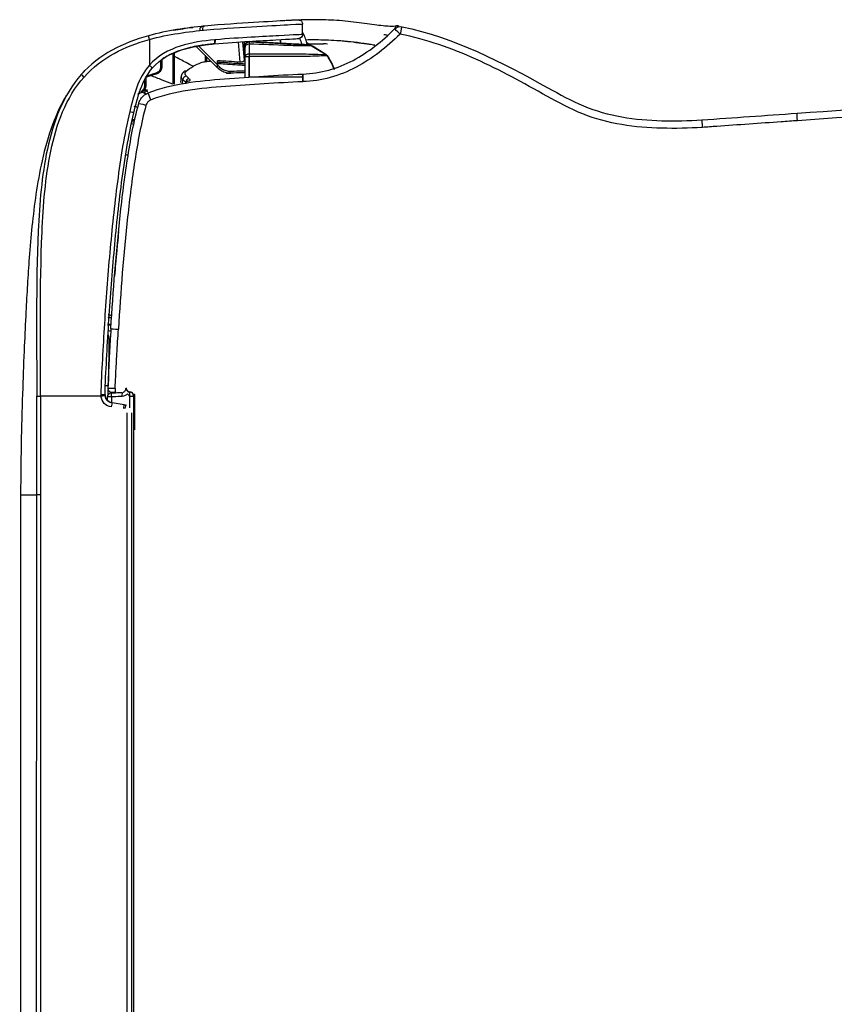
# Model space of a CAD drawing. Header units: millimetres. Extents: x 922208 to 1069538, y -182208 to -99877.
# Tile 201 of 256: x 998265 to 998366, y -161481 to -161359. Entities that reach past the tile are written whole.
import ezdxf

# ---------------------------------------------------------------- set-up
doc = ezdxf.new("R2010")
doc.units = ezdxf.units.MM
doc.header["$MEASUREMENT"] = 0
doc.layers.add('IS_KLIM_urządzenia', color=3, linetype='Continuous')

# ---------------------------------------------------------------- blocks, each defined once
blk = doc.blocks.new('G$CFEA986A8')
at = {"layer": 'IS_KLIM_urządzenia', "linetype": 'Continuous'}
for p, q in [((2.71, 28.23), (3.1, 35.54)), ((3.1, 35.54), (3.1, 35.54)), ((3.24, 36.01), (3.24, 36.02)), ((3.24, 36.02), (3.24, 36.01)), ((2.74, 28.23), (2.74, 28.23)), ((3.03, 28.23), (3.03, 28.23)), ((4.22, 28.23), (4.22, 28.23)), ((4.55, 28.23), (4.55, 28.23)), ((2.73, 27.62), (4.82, 27.62)), ((2.74, 27.41), (5, 27.61)), ((5.25, 27.13), (2.77, 26.91)), ((5.57, 24.34), (5.85, 24.61)), ((6.02, 24.44), (5.93, 24.34)), ((3.18, 21.95), (5.57, 24.34)), ((5.93, 24.34), (3.22, 21.63)), ((5.57, 24.34), (5.44, 24.33)), ((5.93, 24.34), (5.57, 24.34)), ((46.34, 14.13), (46.34, 14)), ((50.7, 14.13), (46.34, 14.13)), ((46.52, 13.99), (46.52, 13.96)), ((46.52, 13.96), (921.55, 13.84)), ((46.52, 13.51), (46.52, 13.96)), ((48, 13.51), (46.52, 13.51)), ((48.58, 13.7), (919.48, 13.58)), ((47.59, 12.8), (47.38, 11.3)), ((919.48, 13.06), (48.58, 13.18)), ((46.64, 11.21), (47.36, 11.21)), ((46.64, 11.21), (46.64, 10.75)), ((46.54, 9.92), (46.54, 2.46)), ((47.11, 10.75), (46.64, 10.75)), ((58.74, 2.46), (909.33, 2.34)), ((909.33, 1.87), (58.74, 1.98)), ((58.74, 0), (58.74, 1.98)), ((58.73, 0), (909.33, -0.12))]:
    blk.add_line(p, q, dxfattribs=at)
for points in [[(37.64, 10.75, 0), (37.64, 10.76, 0), (37.64, 10.76, 0), (37.64, 10.77, 0), (37.64, 10.78, 0), (37.64, 10.79, 0), (37.64, 10.8, 0), (37.64, 10.81, 0), (37.64, 10.82, 0), (37.64, 10.83, 0), (37.64, 10.84, 0), (37.64, 10.84, 0), (37.65, 10.85, 0), (37.65, 10.86, 0), (37.65, 10.87, 0), (37.65, 10.88, 0), (37.65, 10.89, 0), (37.65, 10.9, 0), (37.65, 10.91, 0), (37.65, 10.92, 0), (37.65, 10.92, 0), (37.65, 10.93, 0), (37.65, 10.94, 0), (37.65, 10.95, 0), (37.65, 10.96, 0), (37.65, 10.97, 0), (37.65, 10.98, 0), (37.65, 10.99, 0), (37.65, 11, 0), (37.65, 11, 0), (37.65, 11.01, 0), (37.65, 11.02, 0), (37.65, 11.03, 0), (37.65, 11.04, 0), (37.65, 11.05, 0), (37.65, 11.06, 0), (37.65, 11.07, 0), (37.65, 11.08, 0), (37.65, 11.08, 0), (37.65, 11.09, 0), (37.65, 11.1, 0), (37.65, 11.11, 0), (37.65, 11.12, 0), (37.65, 11.13, 0), (37.66, 11.14, 0), (37.66, 11.15, 0), (37.66, 11.16, 0), (37.66, 11.16, 0), (37.66, 11.17, 0), (37.66, 11.18, 0), (37.66, 11.19, 0)], [(37.72, 10.74, 0), (37.72, 10.75, 0), (37.72, 10.76, 0), (37.72, 10.77, 0), (37.72, 10.78, 0), (37.72, 10.79, 0), (37.72, 10.79, 0), (37.72, 10.8, 0), (37.72, 10.81, 0), (37.72, 10.82, 0), (37.72, 10.83, 0), (37.73, 10.84, 0), (37.73, 10.85, 0), (37.73, 10.86, 0), (37.73, 10.87, 0), (37.73, 10.87, 0), (37.73, 10.88, 0), (37.73, 10.89, 0), (37.73, 10.9, 0), (37.73, 10.91, 0), (37.73, 10.92, 0), (37.73, 10.93, 0), (37.73, 10.94, 0), (37.73, 10.95, 0), (37.73, 10.95, 0), (37.73, 10.96, 0), (37.73, 10.97, 0), (37.73, 10.98, 0), (37.73, 10.99, 0), (37.73, 11, 0), (37.73, 11.01, 0), (37.73, 11.02, 0), (37.73, 11.03, 0), (37.73, 11.03, 0), (37.73, 11.04, 0), (37.73, 11.05, 0), (37.73, 11.06, 0), (37.73, 11.07, 0), (37.73, 11.08, 0), (37.73, 11.09, 0), (37.73, 11.1, 0), (37.73, 11.11, 0), (37.73, 11.11, 0), (37.73, 11.12, 0), (37.73, 11.13, 0), (37.74, 11.14, 0), (37.74, 11.15, 0), (37.74, 11.16, 0), (37.74, 11.17, 0), (37.74, 11.18, 0), (37.74, 11.19, 0)]]:
    blk.add_polyline3d(points, dxfattribs=at)
at = {"layer": 'IS_KLIM_urządzenia', "linetype": 'Continuous', "extrusion": (0, 0, -1)}
for centre, radius, start, end in [((-1.84, 46.94), 1, 314.7826, 11.7219), ((-0.53, 34.35), 0.5, 357.2068, 90), ((-1.83, 34.35), 0.5, 90, 177.181), ((-46.64, 11.25), 0.5, 270, 357), ((-46.39, 11.44), 1, 188, 264.2856), ((-46.39, 11.42), 1.5, 188, 264.2856)]:
    blk.add_arc(centre, radius, start, end, dxfattribs=at)
at = {"layer": 'IS_KLIM_urządzenia', "linetype": 'Continuous', "extrusion": (-1.54693e-05, -6.12303e-17, -1)}
blk.add_arc((-3.24, 28.23, -0.01), 0.498, 270, 359.4983, dxfattribs=at)
at = {"layer": 'IS_KLIM_urządzenia', "linetype": 'Continuous'}
for centre, start, end in [((2.5, 23.81), 5.1428, 5.6972), ((48.11, 12.87), 160.3327, 163.928), ((45.54, 11.27), 267.736, 0)]:
    blk.add_arc(centre, 0.5, start, end, dxfattribs=at)
for centre, major_axis, ratio, start_param, end_param in [((13.38, 84.28), (0.998, 0.07), 0.023762, 3.141593, 4.646623), ((1.84, 46.94), (0.979, -0.203), 0.056856, 3.141593, 4.651384), ((1.84, 46.94), (0.704, 0.71), 0.020204, 1.651706, 3.141593), ((7.71, 34.94), (-0.999, -0.049), 0.051256, 0, 1.514472), ((7.71, 34.9), (-0.999, -0.047), 0.051373, 0, 1.514578), ((3.38, 28.23), (0, -0.498), 0.705765, 4.721116, 6.283185), ((3.96, 27.4), (0.499, -0.033), 0.703948, 0.778487, 1.449237), ((6.36, 25.91), (0.25, 0.009), 0.004928, 6.283059, 7.845078), ((5.85, 24.61), (-0.177, 0.177), 0.009872, 3.141593, 4.709921), ((2.49, 23.87), (-0.498, -0.042), 0.40242, 3.141593, 4.712356), ((2.5, 23.81), (-0.498, -0.05), 0.399009, 3.140125, 4.706849), ((2.5, 23.81), (-0.498, -0.045), 0.399039, 3.141593, 4.710711), ((1.28, 22.79), (0.498, 0.048), 0.655613, 3.140676, 4.596546), ((7.76, 20.85), (-0.367, 0.34), 0.8822, 0.840111, 2.138766), ((8.04, 20.89), (0.282, 0.413), 0.898755, 2.160862, 3.167773), ((6.84, 20.48), (0.38, 0.325), 0.906204, 2.398026, 3.130887), ((7.44, 20.5), (-0.376, 0.33), 0.885836, 0.804441, 2.115185), ((5.72, 17.3), (0, 0.2), 0.576627, 4.721116, 6.283185), ((2.45, 15.93), (0.482, 0.133), 0.040619, 3.141593, 4.662666), ((5.63, 15.93), (-0.326, -0.379), 0.006066, 1.506881, 3.141593), ((6.49, 16.72), (0.192, 0.056), 0.184381, 5.301873, 6.283185), ((9.97, 16.14), (-0.925, -0.381), 0.043497, 0, 1.508611), ((8.07, 15.3), (0, 0.2), 0.433029, 4.721116, 6.283185), ((8.86, 15.62), (0.19, -0.061), 0.210046, 2.527177, 3.153928), ((8.96, 15.32), (-0.191, 0.059), 0.212832, 4.135574, 5.657225), ((8.8, 14.85), (0.18, 0.087), 0.196125, 5.117147, 6.283185), ((10.63, 15.55), (-0.263, -0.965), 0.021464, 4.784953, 6.283185), ((11.38, 13.51), (-0.117, -0.486), 0.019962, 3.141593, 4.771045), ((45.52, 13.53), (0.02, 0.5), 1, 3.141593, 4.708057), ((45.52, 13.53), (-0.02, -0.5), 0.999999, 0, 1.547993), ((45.57, 13.52), (-0.02, -0.5), 0.955746, 0, 1.547846), ((46.52, 13.46), (0.5, -0.017), 0.998628, 1.605655, 3.113607), ((46.52, 13.46), (-0.5, 0.017), 0.093825, 4.715665, 5.983293), ((46.57, 12.58), (0.499, 0.026), 0.09496, 3.141593, 4.707412), ((48.08, 12.73), (0.495, -0.07), 0.051828, 3.141593, 4.719673), ((48.11, 12.87), (0.48, -0.138), 0.050296, 3.141584, 4.726878), ((45.54, 11.73), (0.5, 0), 0.093428, 4.788501, 6.283185), ((46.64, 11.25), (0.499, 0.026), 0.096366, 3.141593, 4.707339), ((47.87, 11.23), (0.495, -0.07), 0.051828, 3.141593, 4.719673), ((39.42, 10.08), (0.996, -0.087), 0.841749, 1.62689, 2.181571), ((46.39, 9.94), (0, -0.5), 0.000142, 3.141593, 4.764749), ((46.54, 9.95), (0.05, -0.498), 0.005219, 3.141593, 4.764488), ((7.1, 7.87), (0.331, 0.375), 0.006851, 3.141593, 4.648558), ((46.54, 2.49), (0, 0.5), 0.000013, 3.173368, 4.660029)]:
    blk.add_ellipse(centre, major_axis=major_axis, ratio=ratio, start_param=start_param, end_param=end_param, dxfattribs=at)
at = {"layer": 'IS_KLIM_urządzenia', "linetype": 'Continuous', "extrusion": (0, 0, -1)}
for centre, major_axis, ratio, start_param, end_param in [((3.24, 28.23), (0.352, -0.352), 0.999998, 0.785397, 2.347467), ((48.58, 12.65), (-0.13, -1.08), 0.917565, 1.59215, 1.795783), ((-21.42, 382.85), (-1476.17, -4886.86), 0.031997, 4.778832, 4.778918), ((7.64, 474.84), (-1862.82, -6167.7), 0.025163, 4.780022, 4.78009), ((5.18, 514.21), (-1939.65, -6425.41), 0.026246, 4.782823, 4.782889)]:
    blk.add_ellipse(centre, major_axis=major_axis, ratio=ratio, start_param=start_param, end_param=end_param, dxfattribs=at)
at = {"layer": 'IS_KLIM_urządzenia', "linetype": 'Continuous'}
for points, degree in [([(11.56, 95.97), (10.36, 113.09), (9.16, 130.21), (7.97, 147.33)], 3), ([(8.86, 147.39), (10.07, 130.27), (11.28, 113.14), (12.48, 96.01)], 3), ([(12.48, 96.01), (11.99, 95.98), (11.56, 95.96), (11.56, 95.97)], 3), ([(12.38, 84.21), (12.11, 88.13), (11.83, 92.05), (11.56, 95.97)], 3), ([(0.77, 46.44), (0.76, 46.55), (0.76, 46.66), (0.78, 46.77)], 3), ([(0.77, 46.67), (0.75, 46.58), (0.77, 46.46)], 2), ([(0.78, 46.71), (0.77, 46.67)], 1), ([(0.77, 46.44), (0.77, 46.45), (0.77, 46.46), (0.77, 46.46)], 3), ([(1.12, 46.25), (0.98, 46.27), (0.82, 46.34), (0.77, 46.44)], 3), ([(1.81, 44.89), (1.84, 45.06), (1.87, 45.24), (1.9, 45.41)], 3), ([(4.29, 37.71), (4.33, 37.78), (4.38, 37.83), (4.44, 37.87)], 3), ([(4.44, 37.88), (4.99, 38.23), (5.55, 38.58), (6.17, 38.76)], 3), ([(4.44, 37.88), (4.99, 38.23), (5.55, 38.58), (6.17, 38.76)], 3), ([(4.44, 37.88), (4.95, 38.2), (5.46, 38.52), (6, 38.7)], 3), ([(4.44, 37.87), (4.94, 38.19), (5.46, 38.51), (6, 38.7)], 3), ([(4.44, 37.88), (4.44, 37.88), (4.44, 37.88), (4.44, 37.88)], 3), ([(4.44, 37.88), (4.44, 37.88), (4.44, 37.88), (4.44, 37.88)], 3), ([(5.12, 38.29), (4.79, 38.1), (4.45, 37.88)], 2), ([(6, 38.7), (5.7, 38.6), (5.4, 38.45), (5.12, 38.29)], 3), ([(6, 38.7), (5.79, 38.63), (5.59, 38.54)], 2), ([(2.99, 35.39), (2.99, 36.07), (2.97, 36.75), (2.96, 37.42)], 3), ([(3.24, 36.01), (3.59, 36.58), (3.94, 37.15), (4.28, 37.72)], 3), ([(4.28, 37.71), (3.76, 36.86), (3.24, 36)], 2), ([(4.28, 37.72), (4.28, 37.72), (4.28, 37.72), (4.28, 37.72)], 3), ([(2.71, 28.23), (3.1, 35.54)], 1), ([(3.1, 35.54), (2.71, 28.23)], 1), ([(3.1, 35.54), (2.71, 28.23)], 1), ([(2.81, 35.36), (2.86, 35.45), (2.91, 35.54), (2.97, 35.63)], 3), ([(3.24, 36.01), (3.16, 35.87), (3.11, 35.71), (3.1, 35.54)], 3), ([(3.1, 35.58), (3.1, 35.58)], 1), ([(3.1, 35.54), (3.1, 35.54), (3.1, 35.54), (3.1, 35.54)], 3), ([(3.1, 35.54), (3.1, 35.54), (3.1, 35.54), (3.1, 35.54)], 3), ([(1.83, 34.85), (1.4, 34.85), (0.96, 34.85), (0.53, 34.85)], 3), ([(2.31, 34.46), (2.54, 34.58), (2.78, 34.68), (3.03, 34.75)], 3), ([(0.12, 32.64), (0.12, 32.62), (0.12, 32.59), (0.12, 32.57)], 3), ([(2.92, 32.14), (2.76, 32.15), (2.6, 32.16), (2.45, 32.17)], 3), ([(2.92, 32.12), (2.76, 32.13), (2.61, 32.14), (2.45, 32.14)], 3), ([(3.24, 27.74), (2.98, 27.74), (2.74, 27.97), (2.74, 28.23)], 3), ([(3.24, 27.74), (2.98, 27.74), (2.74, 27.97), (2.74, 28.23)], 3), ([(3.24, 27.74), (2.98, 27.74), (2.75, 27.97), (2.74, 28.23)], 3), ([(3.01, 28.23), (3.4, 28.23), (3.8, 28.23), (4.2, 28.23)], 3), ([(3.03, 28.23), (3.43, 28.23), (3.82, 28.23), (4.22, 28.23)], 3), ([(7.11, 28.23), (7.11, 28.23)], 1), ([(3.99, 27.75), (3.99, 27.7), (3.99, 27.66), (4, 27.62)], 3), ([(4.47, 27.59), (4.48, 27.65), (4.48, 27.71), (4.49, 27.76)], 3), ([(4.81, 27.59), (4.82, 27.64), (4.82, 27.69), (4.82, 27.74)], 3), ([(4.95, 27.74), (4.95, 27.69), (4.94, 27.65), (4.94, 27.6)], 3), ([(5.25, 27.13), (5.19, 26.2), (5.13, 25.26), (5.07, 24.33)], 3), ([(6.61, 25.92), (6.61, 25.77), (6.62, 25.61), (6.62, 25.46)], 3), ([(6.62, 25.45), (6.62, 25.61), (6.61, 25.76), (6.61, 25.92)], 3), ([(6.54, 25.37), (6.57, 25.4), (6.59, 25.42), (6.62, 25.45)], 3), ([(6.62, 25.46), (6.62, 25.46), (6.62, 25.46), (6.62, 25.46)], 3), ([(6.62, 25.45), (6.62, 25.46), (6.62, 25.46), (6.62, 25.46)], 3), ([(2.47, 24.07), (2.47, 24.05), (2.48, 24.03), (2.48, 24.01)], 3), ([(2.99, 23.86), (2.99, 23.91)], 1), ([(2.99, 23.88), (2.99, 23.89), (2.99, 23.9), (2.99, 23.91)], 3), ([(3.07, 23), (3.04, 23.3), (3.01, 23.6), (2.99, 23.91)], 3), ([(0.78, 22.75), (0.79, 22.65), (0.8, 22.62)], 2), ([(4.39, 22.8), (4.65, 22.8), (4.92, 22.8), (5.18, 22.8)], 3), ([(5.15, 23), (4.96, 23), (4.77, 23), (4.59, 23)], 3), ([(6.36, 20.47), (5.9, 21.01), (5.56, 21.63), (5.3, 22.33)], 3), ([(1.29, 18.88), (1.16, 19.65), (1.04, 20.45), (0.94, 21.27)], 3), ([(7.29, 20.84), (7.18, 20.72), (7.08, 20.61), (6.97, 20.49)], 3), ([(6.48, 20.17), (6.66, 19.86), (7.06, 19.84)], 2), ([(7.06, 19.82), (7.74, 19.77)], 1), ([(7.39, 20.05), (7.49, 20.16), (7.6, 20.28), (7.71, 20.39)], 3), ([(7.71, 20.39), (7.78, 20.39), (7.86, 20.39), (7.93, 20.38)], 3), ([(5.61, 15.91), (7.22, 14.52), (9.31, 13.97), (11.36, 13.48)], 3), ([(11.49, 13.99), (9.53, 14.46), (7.5, 14.98), (5.96, 16.31)], 3), ([(6.61, 16.72), (6.73, 16.31), (6.86, 15.9), (7.01, 15.5)], 3), ([(7.11, 15.5), (6.95, 15.92), (6.81, 16.34), (6.68, 16.78)], 3), ([(7.51, 15.3), (7.73, 15.3), (7.94, 15.3), (8.16, 15.3)], 3), ([(8.59, 15.34), (8.64, 15.45), (8.68, 15.57), (8.71, 15.69)], 3), ([(8.82, 15.39), (8.78, 15.49), (8.74, 15.59), (8.71, 15.69)], 3), ([(8.82, 15.39), (8.8, 15.33), (8.78, 15.28), (8.77, 15.22)], 3), ([(8.92, 15.74), (8.89, 15.63), (8.85, 15.51), (8.82, 15.39)], 3), ([(8.93, 14.96), (8.99, 15.07), (9.04, 15.2), (9.08, 15.32)], 3), ([(9.21, 14.47), (9.13, 14.63), (9.05, 14.78), (8.98, 14.93)], 3), ([(9.08, 15.32), (9.1, 15.4), (9.13, 15.48), (9.15, 15.55)], 3), ([(10.84, 14.47), (10.8, 14.33), (10.76, 14.19), (10.72, 14.05)], 3), ([(12.42, 14.09), (12.38, 13.95), (12.34, 13.81)], 2), ([(12.41, 13.79), (12.43, 13.89), (12.46, 13.98), (12.48, 14.08)], 3), ([(12.7, 14.03), (12.67, 13.94), (12.65, 13.84), (12.63, 13.74)], 3), ([(12.84, 13.7), (12.86, 13.8), (12.89, 13.89), (12.91, 13.99)], 3), ([(46.34, 14.13), (46.34, 14.13), (46.34, 14.13), (46.34, 14.13)], 3), ([(46.52, 13.51), (46.52, 13.49), (46.52, 13.47), (46.52, 13.45)], 3), ([(16.78, 13.3), (16.75, 13.18), (16.72, 13.05), (16.69, 12.93)], 3), ([(38.2, 11.15), (38.2, 11.15), (38.23, 11.58), (38.26, 12.08)], 3), ([(38.51, 11.12), (38.5, 11.02), (38.49, 10.92), (38.48, 10.82)], 3), ([(39.02, 11.1), (39.26, 11.09), (39.51, 11.07), (39.75, 11.06)], 3), ([(43.76, 10.85), (44.25, 10.85), (44.75, 10.84), (45.24, 10.83)], 3), ([(46.39, 10.83), (46.18, 10.83), (45.97, 10.83), (45.75, 10.83)], 3), ([(46.49, 10.45), (46.45, 10.45), (46.42, 10.44), (46.39, 10.44)], 3), ([(6.63, 7.62), (6.47, 7.76), (6.31, 7.91), (6.16, 8.07)], 3), ([(46.54, 2.46), (50.6, 2.46), (54.67, 2.46), (58.74, 2.46)], 3), ([(58.74, 2.46), (58.74, 2.21), (58.74, 1.99), (58.74, 1.98)], 3)]:
    blk.add_open_spline(points, degree=degree, dxfattribs=at)
for points, knots in [([(12.48, 96.01), (12.48, 96.01), (12.48, 96.01), (12.53, 95.35), (12.58, 94.68), (12.81, 91.36), (13, 88.7), (13.23, 85.45), (13.27, 84.85), (13.31, 84.26)], [0, 0, 0, 0, 0.000005, 0.000005, 0.169628, 0.169628, 0.84812, 0.84812, 1, 1, 1, 1]), ([(0.86, 47.14), (2.21, 53.63), (5.22, 59.45), (9.22, 66.61), (10.01, 68.05), (11.28, 71.07), (11.73, 72.68), (12.3, 75.96), (12.44, 77.6), (12.52, 80.9), (12.49, 82.59), (12.38, 84.21)], [0, 0, 0, 0, 0.5, 0.5, 0.625, 0.625, 0.75, 0.75, 0.875, 0.875, 1, 1, 1, 1]), ([(13.31, 84.26), (13.43, 82.58), (13.45, 80.92), (13.38, 77.59), (13.25, 75.94), (12.69, 72.64), (12.26, 71.01), (11.03, 67.94), (10.25, 66.49), (7.83, 62.15), (6.23, 59.26), (3.53, 53.27), (2.44, 50.17), (1.77, 46.9)], [0, 0, 0, 0, 0.125, 0.125, 0.25, 0.25, 0.375, 0.375, 0.5, 0.5, 0.75, 0.75, 1, 1, 1, 1]), ([(0.79, 46.38), (0.81, 46.35), (0.83, 46.15), (0.82, 45.56), (0.75, 44.68), (0.59, 43.52), (0.41, 42.19), (0.23, 40.79), (0.06, 38.91), (-0.02, 36.7), (0.03, 34.49), (0.09, 33.16), (0.12, 32.58)], [0, 0, 0, 0, 0.12885, 0.245282, 0.335122, 0.40726, 0.471799, 0.536509, 0.604482, 0.745543, 0.884733, 1, 1, 1, 1]), ([(1.77, 46.9), (3.4, 45.28), (4.82, 43.46), (6.4, 40.45), (6.84, 39.38), (7.45, 37.17), (7.6, 36.03), (7.65, 34.88)], [0, 0, 0, 0, 0.5, 0.5, 0.75, 0.75, 1, 1, 1, 1]), ([(6.71, 34.89), (6.66, 35.97), (6.51, 37.05), (5.93, 39.13), (5.52, 40.14), (4.02, 42.98), (2.67, 44.7), (1.13, 46.23)], [0, 0, 0, 0, 0.25, 0.25, 0.5, 0.5, 1, 1, 1, 1]), ([(3.15, 43.79), (3.12, 43.57), (3.04, 42.96), (2.88, 41.81), (2.7, 40.4), (2.54, 38.56), (2.49, 36.85), (2.5, 35.65), (2.51, 35.23)], [0, 0, 0, 0, 0.089993, 0.237107, 0.37975, 0.527052, 0.833503, 1, 1, 1, 1]), ([(3.13, 43.63), (3.06, 43.24), (2.83, 41.75), (2.67, 40.26), (2.59, 39.15)], [0, 0, 0, 0, 0.261547, 1, 1, 1, 1]), ([(3.01, 37.92), (3, 37.79), (2.99, 37.66), (2.97, 37.49), (2.97, 37.46), (2.96, 37.42)], [0, 0, 0, 0, 0.794972, 0.794972, 1, 1, 1, 1]), ([(4.45, 37.88), (4.45, 37.88), (4.43, 37.87), (4.42, 37.86), (4.4, 37.84), (4.37, 37.82), (4.35, 37.8), (4.32, 37.76), (4.29, 37.72), (4.29, 37.72)], [0, 0, 0, 0, 0.029241, 0.088276, 0.151647, 0.25725, 0.525964, 0.992323, 1, 1, 1, 1]), ([(4.44, 37.88), (4.44, 37.88), (4.44, 37.88), (4.44, 37.88), (4.44, 37.88), (4.44, 37.88)], [0, 0, 0, 0, 0.593674, 0.593674, 1, 1, 1, 1]), ([(4.44, 37.87), (4.45, 37.85), (4.46, 37.53), (4.52, 36.29), (4.55, 35.36), (4.57, 33.39), (4.56, 32.34), (4.56, 30.29), (4.55, 29.26), (4.55, 28.23)], [0, 0, 0, 0, 0.25, 0.25, 0.5, 0.5, 0.75, 0.75, 1, 1, 1, 1]), ([(3.24, 36.01), (3.49, 36.42), (3.74, 36.82), (4.08, 37.39), (4.18, 37.55), (4.28, 37.72)], [0, 0, 0, 0, 0.711043, 0.711043, 1, 1, 1, 1]), ([(3.24, 36.01), (3.5, 36.43), (3.75, 36.85), (4.1, 37.41), (4.19, 37.57), (4.28, 37.72)], [0, 0, 0, 0, 0.731926, 0.731926, 1, 1, 1, 1]), ([(4.29, 37.71), (3.97, 37.19), (3.65, 36.67), (3.3, 36.1), (3.27, 36.06), (3.24, 36.01)], [0, 0, 0, 0, 0.917621, 0.917621, 1, 1, 1, 1]), ([(4.2, 28.23), (4.2, 29.24), (4.2, 30.24), (4.21, 32.24), (4.2, 33.27), (4.22, 35.2), (4.25, 36.11), (4.29, 37.36), (4.3, 37.7), (4.29, 37.71)], [0, 0, 0, 0, 0.25, 0.25, 0.5, 0.5, 0.75, 0.75, 1, 1, 1, 1]), ([(4.28, 37.72), (4.28, 37.72), (4.28, 37.72), (4.28, 37.72), (4.28, 37.72), (4.28, 37.72)], [0, 0, 0, 0, 0.500001, 0.500001, 1, 1, 1, 1]), ([(3.08, 35.41), (2.6, 35.32), (2.12, 35.16), (1.64, 34.89), (1.62, 34.88), (1.59, 34.86)], [0, 0, 0, 0, 0.948448, 0.948448, 1, 1, 1, 1]), ([(2.71, 28.23), (2.79, 29.71), (2.87, 31.19), (2.97, 33.03), (2.98, 33.41), (3.02, 34.12), (3.04, 34.46), (3.08, 35.26), (3.1, 35.51), (3.1, 35.54)], [0, 0, 0, 0, 0.5, 0.5, 0.625, 0.625, 0.75, 0.75, 1, 1, 1, 1]), ([(3.24, 36.01), (3.24, 35.99), (3.25, 35.75), (3.24, 34.97), (3.24, 34.63), (3.22, 33.9), (3.2, 33.49), (3.13, 31.47), (3.07, 29.85), (3.01, 28.23)], [0, 0, 0, 0, 0.25, 0.25, 0.375, 0.375, 0.5, 0.5, 1, 1, 1, 1]), ([(3.25, 36.01), (3.24, 36), (3.2, 35.94), (3.15, 35.84), (3.12, 35.72), (3.11, 35.65), (3.1, 35.62), (3.1, 35.62), (3.1, 35.62), (3.1, 35.62), (3.1, 35.61), (3.18, 36.23), (3.09, 35.5), (3.1, 35.58), (3.1, 35.58)], [0, 0, 0, 0, 0.004098, 0.020773, 0.033488, 0.040418, 0.042471, 0.042689, 0.042703, 0.042705, 0.042705, 0.045311, 0.81751, 1, 1, 1, 1]), ([(3.1, 35.54), (3.1, 35.58), (3.1, 35.55), (3.1, 35.54), (3.1, 35.54), (3.1, 35.54)], [0, 0, 0, 0, 0.5, 0.5, 1, 1, 1, 1]), ([(3.1, 35.54), (3.1, 35.54), (3.1, 35.54), (3.1, 35.54), (3.1, 35.54), (3.1, 35.54)], [0, 0, 0, 0, 0.501823, 0.501823, 1, 1, 1, 1]), ([(3.1, 35.54), (3.1, 35.54), (3.1, 35.54), (3.1, 35.54), (3.1, 35.54), (3.1, 35.54)], [0, 0, 0, 0, 0.497529, 0.497529, 1, 1, 1, 1]), ([(3.24, 36.01), (3.24, 36.01), (3.24, 36.01), (3.24, 36.01), (3.24, 36.01), (3.24, 36.01)], [0, 0, 0, 0, 0.266653, 0.266653, 1, 1, 1, 1]), ([(3.24, 36.01), (3.24, 36.01), (3.24, 36.01), (3.24, 36.01), (3.24, 36.01), (3.24, 36.01), (3.24, 36.01), (3.24, 36.01)], [0, 0, 0, 0, 0.156997, 0.156997, 0.784985, 0.784985, 1, 1, 1, 1]), ([(0.03, 34.32), (0.03, 34.32), (0.05, 33.82), (0.16, 31.93), (0.24, 30.52), (0.46, 27.06), (0.57, 24.97), (1, 20.5), (1.33, 18.12), (1.97, 15.8)], [0, 0, 0, 0, 0.25, 0.25, 0.5, 0.5, 0.75, 0.75, 1, 1, 1, 1]), ([(2.43, 15.91), (1.79, 18.29), (1.47, 20.73), (1.05, 25.3), (0.94, 27.43), (0.73, 30.97), (0.65, 32.4), (0.55, 34.34), (0.52, 34.85), (0.53, 34.85)], [0, 0, 0, 0, 0.25, 0.25, 0.5, 0.5, 0.75, 0.75, 1, 1, 1, 1]), ([(1.83, 34.85), (1.83, 34.85), (1.87, 33.81), (2.08, 30.02), (2.21, 27.26), (2.47, 24.07)], [0, 0, 0, 0, 0.5, 0.5, 1, 1, 1, 1]), ([(2.99, 23.91), (2.73, 26.99), (2.59, 29.69), (2.38, 33.37), (2.33, 34.37), (2.33, 34.37)], [0, 0, 0, 0, 0.500106, 0.500106, 1, 1, 1, 1]), ([(6.71, 34.85), (6.71, 34.85), (6.71, 34.85), (6.71, 34.86), (6.71, 34.88), (6.71, 34.89)], [0, 0, 0, 0, 0.001471, 0.001471, 1, 1, 1, 1]), ([(9.05, 15.75), (8.42, 17.27), (8.08, 18.84), (7.57, 22), (7.42, 23.6), (7.06, 28.42), (6.86, 31.65), (6.71, 34.85)], [0, 0, 0, 0, 0.25, 0.25, 0.5, 0.5, 1, 1, 1, 1]), ([(7.11, 34.81), (7.11, 34.78), (7.11, 34.74), (7.11, 33.65), (7.11, 32.55), (7.11, 30.39), (7.11, 29.31), (7.11, 28.23)], [0, 0, 0, 0, 0.017199, 0.017199, 0.508599, 0.508599, 1, 1, 1, 1]), ([(7.65, 34.88), (7.65, 34.88), (7.65, 34.88), (7.65, 34.87), (7.66, 34.86), (7.66, 34.84)], [0, 0, 0, 0, 0.001414, 0.001414, 1, 1, 1, 1]), ([(7.66, 34.84), (7.81, 31.68), (8, 28.52), (8.36, 23.79), (8.5, 22.21), (8.99, 19.1), (9.32, 17.56), (9.93, 16.07)], [0, 0, 0, 0, 0.5, 0.5, 0.75, 0.75, 1, 1, 1, 1]), ([(0.12, 32.67), (0.12, 32.66), (0.12, 32.66), (0.12, 32.65), (0.12, 32.65), (0.12, 32.64), (0.12, 32.64), (0.12, 32.64)], [0, 0, 0, 0, 0.491862, 0.491862, 0.745898, 0.745898, 1, 1, 1, 1]), ([(2.71, 28.23), (2.71, 28.23), (2.73, 28.23), (2.81, 28.23), (2.86, 28.23), (2.96, 28.23), (2.98, 28.23), (3.01, 28.23)], [0, 0, 0, 0, 0.429968, 0.429968, 0.860069, 0.860069, 1, 1, 1, 1]), ([(2.74, 28.23), (2.74, 28.23), (2.75, 28.23), (2.8, 28.23), (2.84, 28.23), (2.94, 28.23), (2.98, 28.23), (3.03, 28.23)], [0, 0, 0, 0, 0.311909, 0.311909, 0.74389, 0.74389, 1, 1, 1, 1]), ([(4.2, 28.23), (4.24, 28.23), (4.29, 28.23), (4.39, 28.23), (4.44, 28.23), (4.52, 28.23), (4.53, 28.23), (4.55, 28.23)], [0, 0, 0, 0, 0.437327, 0.437327, 0.874715, 0.874715, 1, 1, 1, 1]), ([(4.56, 27.74), (4.51, 27.74), (4.42, 27.76), (4.31, 27.88), (4.24, 28.04), (4.23, 28.17), (4.22, 28.23)], [0, 0, 0, 0, 0.28901, 0.499661, 0.756628, 1, 1, 1, 1]), ([(4.22, 28.23), (4.27, 28.23), (4.37, 28.23), (4.49, 28.23), (4.55, 28.23)], [0, 0, 0, 0, 0.500276, 1, 1, 1, 1]), ([(4.56, 27.74), (4.56, 27.74), (4.56, 27.74), (4.56, 27.75), (4.56, 27.76), (4.56, 27.78), (4.56, 27.8), (4.55, 27.84), (4.55, 27.86), (4.55, 27.9), (4.55, 27.93), (4.55, 27.98), (4.55, 28.01), (4.55, 28.1), (4.55, 28.16), (4.55, 28.23)], [0, 0, 0, 0, 0.125, 0.125, 0.25, 0.25, 0.375, 0.375, 0.5, 0.5, 0.625, 0.625, 0.75, 0.75, 1, 1, 1, 1]), ([(4.55, 28.23), (4.95, 28.23), (5.36, 28.23), (5.99, 28.23), (6.21, 28.23), (6.62, 28.23), (6.8, 28.23), (7.03, 28.23), (7.07, 28.23), (7.11, 28.23)], [0, 0, 0, 0, 0.474817, 0.474817, 0.737386, 0.737386, 0.953021, 0.953021, 1, 1, 1, 1]), ([(7.11, 28.23), (6.67, 28.23), (6.22, 28.23), (5.37, 28.23), (4.96, 28.23), (4.55, 28.23)], [0, 0, 0, 0, 0.51841, 0.51841, 1, 1, 1, 1]), ([(3.38, 27.74), (3.34, 27.74), (3.31, 27.74), (3.27, 27.74), (3.25, 27.74), (3.24, 27.74), (3.24, 27.74), (3.24, 27.74)], [0, 0, 0, 0, 0.429844, 0.429844, 0.859217, 0.859217, 1, 1, 1, 1]), ([(4.56, 27.74), (4.44, 27.74), (4.31, 27.74), (4.06, 27.74), (3.93, 27.74), (3.66, 27.74), (3.52, 27.74), (3.38, 27.74)], [0, 0, 0, 0, 0.316882, 0.316882, 0.640659, 0.640659, 1, 1, 1, 1]), ([(7.11, 27.74), (7.03, 27.74), (6.94, 27.74), (6.49, 27.74), (6.13, 27.74), (5.36, 27.74), (4.96, 27.74), (4.56, 27.74)], [0, 0, 0, 0, 0.097737, 0.097737, 0.528149, 0.528149, 1, 1, 1, 1]), ([(5, 27.61), (5.04, 27.61), (5.07, 27.6), (5.13, 27.56), (5.16, 27.53), (5.21, 27.45), (5.22, 27.41), (5.24, 27.31), (5.25, 27.26), (5.25, 27.18), (5.25, 27.15), (5.25, 27.13)], [0, 0, 0, 0, 0.247479, 0.247479, 0.496795, 0.496795, 0.717384, 0.717384, 0.907765, 0.907765, 1, 1, 1, 1]), ([(5.22, 24.33), (5.23, 24.5), (5.24, 24.66), (5.29, 25.49), (5.34, 26.16), (5.4, 27.13), (5.42, 27.43), (5.44, 27.74)], [0, 0, 0, 0, 0.146562, 0.146562, 0.73281, 0.73281, 1, 1, 1, 1]), ([(5.66, 27.74), (5.61, 26.91), (5.55, 26.08), (5.48, 24.95), (5.46, 24.64), (5.44, 24.33)], [0, 0, 0, 0, 0.72849, 0.72849, 1, 1, 1, 1]), ([(6.36, 25.91), (6.35, 26.08), (6.35, 26.24), (6.33, 26.85), (6.31, 27.29), (6.3, 27.74)], [0, 0, 0, 0, 0.274035, 0.274035, 1, 1, 1, 1]), ([(6.54, 27.74), (6.55, 27.64), (6.55, 27.54), (6.57, 26.93), (6.59, 26.42), (6.61, 25.92)], [0, 0, 0, 0, 0.164291, 0.164291, 1, 1, 1, 1]), ([(5.85, 24.61), (5.99, 24.75), (6.1, 24.92), (6.27, 25.27), (6.33, 25.46), (6.36, 25.74), (6.36, 25.83), (6.36, 25.91)], [0, 0, 0, 0, 0.410681, 0.410681, 0.822529, 0.822529, 1, 1, 1, 1]), ([(6.61, 25.92), (6.61, 25.82), (6.61, 25.72), (6.57, 25.4), (6.51, 25.18), (6.33, 24.81), (6.22, 24.65), (6.07, 24.48), (6.05, 24.46), (6.02, 24.44)], [0, 0, 0, 0, 0.177731, 0.177731, 0.59018, 0.59018, 0.940555, 0.940555, 1, 1, 1, 1]), ([(2.48, 24.01), (2.6, 22.61), (2.81, 21.15), (3.72, 18.3), (4.46, 16.92), (5.61, 15.91)], [0, 0, 0, 0, 0.5, 0.5, 1, 1, 1, 1]), ([(2.99, 23.85), (3, 23.81), (3, 23.77), (3.01, 23.64), (3.02, 23.54), (3.05, 23.29), (3.07, 23.13), (3.12, 22.73), (3.15, 22.48), (3.24, 21.89), (3.31, 21.55), (3.54, 20.47), (3.75, 19.74), (4.26, 18.52), (4.52, 18.02), (4.84, 17.55)], [0, 0, 0, 0, 0.01825, 0.01825, 0.060304, 0.060304, 0.132525, 0.132525, 0.246095, 0.246095, 0.402611, 0.402611, 0.74532, 0.74532, 1, 1, 1, 1]), ([(5.96, 16.31), (4.87, 17.25), (4.17, 18.54), (3.31, 21.19), (3.11, 22.55), (2.99, 23.85)], [0, 0, 0, 0, 0.5, 0.5, 1, 1, 1, 1]), ([(5.22, 24.33), (5.2, 24.33), (5.19, 24.33), (5.14, 24.33), (5.1, 24.33), (5.07, 24.33)], [0, 0, 0, 0, 0.325415, 0.325415, 1, 1, 1, 1]), ([(5.3, 22.33), (5.24, 22.47), (5.2, 22.67), (5.14, 23.06), (5.12, 23.23), (5.11, 23.41)], [0, 0, 0, 0, 0.624288, 0.624288, 1, 1, 1, 1]), ([(5.44, 24.33), (5.41, 24.33), (5.38, 24.33), (5.33, 24.33), (5.3, 24.33), (5.26, 24.33), (5.24, 24.33), (5.22, 24.33), (5.22, 24.33), (5.22, 24.33)], [0, 0, 0, 0, 0.315815, 0.315815, 0.631664, 0.631664, 0.946964, 0.946964, 1, 1, 1, 1]), ([(0.78, 22.75), (0.79, 22.7), (0.79, 22.67), (0.8, 22.61), (0.8, 22.59), (0.8, 22.57), (0.8, 22.57), (0.8, 22.59), (0.8, 22.6), (0.8, 22.61)], [0, 0, 0, 0, 0.272721, 0.272721, 0.545029, 0.545029, 0.816327, 0.816327, 1, 1, 1, 1]), ([(0.8, 22.62), (0.8, 22.61), (0.8, 22.58), (0.8, 22.58), (0.8, 22.57), (0.8, 22.56), (0.8, 22.55), (0.81, 22.53), (0.82, 22.47), (0.86, 22.37), (0.95, 22.25), (1.09, 22.16), (1.21, 22.12), (1.28, 22.13), (1.28, 22.13)], [0, 0, 0, 0, 0.067693, 0.176783, 0.191923, 0.20101, 0.210642, 0.23464, 0.289457, 0.395964, 0.591763, 0.776207, 0.974695, 1, 1, 1, 1]), ([(5.76, 21.33), (5.6, 21.04), (5.45, 20.74), (5.04, 19.97), (4.79, 19.48), (4.54, 19)], [0, 0, 0, 0, 0.379029, 0.379029, 1, 1, 1, 1]), ([(7.29, 20.84), (7.3, 20.84), (7.3, 20.85), (7.35, 20.89), (7.4, 20.91), (7.49, 20.91), (7.53, 20.9), (7.57, 20.87)], [0, 0, 0, 0, 0.062565, 0.062565, 0.548357, 0.548357, 1, 1, 1, 1]), ([(6.97, 20.49), (6.88, 20.38), (6.78, 20.33), (6.57, 20.3), (6.46, 20.36), (6.36, 20.47)], [0, 0, 0, 0, 0.456839, 0.456839, 1, 1, 1, 1]), ([(7.06, 19.82), (7.08, 19.82), (7.09, 19.82), (7.2, 19.84), (7.3, 19.92), (7.39, 20.05)], [0, 0, 0, 0, 0.174867, 0.174867, 1, 1, 1, 1]), ([(7.91, 20), (7.87, 20.01), (7.82, 20.01), (7.65, 20.02), (7.52, 20.03), (7.39, 20.05)], [0, 0, 0, 0, 0.263267, 0.263267, 1, 1, 1, 1]), ([(7.95, 19), (7.84, 19), (7.73, 19), (7.18, 19), (6.75, 19), (6.13, 19), (5.95, 19), (5.2, 19), (4.63, 19), (4.07, 19)], [0, 0, 0, 0, 0.084494, 0.084494, 0.422472, 0.422472, 0.560579, 0.560579, 1, 1, 1, 1]), ([(4.15, 18.8), (4.53, 18.8), (4.9, 18.8), (5.72, 18.8), (6.16, 18.8), (6.86, 18.8), (7.12, 18.8), (7.57, 18.8), (7.77, 18.8), (7.97, 18.8)], [0, 0, 0, 0, 0.296997, 0.296997, 0.640532, 0.640532, 0.845161, 0.845161, 1, 1, 1, 1]), ([(7.97, 18.8), (7.8, 18.37), (7.62, 17.93), (7.27, 17.03), (7.09, 16.55), (6.91, 16.08)], [0, 0, 0, 0, 0.478968, 0.478968, 1, 1, 1, 1]), ([(5.72, 17.5), (5.61, 17.5), (5.5, 17.5), (5.23, 17.5), (5.05, 17.5), (4.88, 17.5)], [0, 0, 0, 0, 0.390013, 0.390013, 1, 1, 1, 1]), ([(5.03, 17.3), (5.22, 17.3), (5.41, 17.3), (5.68, 17.3), (5.76, 17.3), (5.84, 17.3)], [0, 0, 0, 0, 0.696556, 0.696556, 1, 1, 1, 1]), ([(6.68, 16.78), (6.65, 16.88), (6.61, 16.98), (6.49, 17.14), (6.42, 17.22), (6.27, 17.35), (6.17, 17.4), (5.96, 17.48), (5.84, 17.5), (5.72, 17.5)], [0, 0, 0, 0, 0.230955, 0.230955, 0.455697, 0.455697, 0.706422, 0.706422, 1, 1, 1, 1]), ([(5.84, 17.3), (5.93, 17.3), (6.03, 17.28), (6.2, 17.22), (6.27, 17.18), (6.4, 17.08), (6.45, 17.02), (6.54, 16.88), (6.58, 16.81), (6.61, 16.72)], [0, 0, 0, 0, 0.299295, 0.299295, 0.552236, 0.552236, 0.775182, 0.775182, 1, 1, 1, 1]), ([(7.08, 7.84), (5.89, 8.89), (4.93, 10.17), (3.41, 12.92), (2.85, 14.38), (2.43, 15.91)], [0, 0, 0, 0, 0.5, 0.5, 1, 1, 1, 1]), ([(2.43, 15.91), (3.38, 15.91), (4.33, 15.91), (5.39, 15.91), (5.5, 15.91), (5.61, 15.91)], [0, 0, 0, 0, 0.894615, 0.894615, 1, 1, 1, 1]), ([(9.93, 16.07), (9.97, 15.97), (10.03, 15.87), (10.18, 15.7), (10.27, 15.63), (10.44, 15.54), (10.52, 15.51), (10.59, 15.49)], [0, 0, 0, 0, 0.368676, 0.368676, 0.737518, 0.737518, 1, 1, 1, 1]), ([(1.97, 15.8), (2.4, 14.23), (2.97, 12.73), (4.54, 9.9), (5.54, 8.58), (6.77, 7.49)], [0, 0, 0, 0, 0.5, 0.5, 1, 1, 1, 1]), ([(8.07, 15.5), (7.95, 15.5), (7.83, 15.5), (7.52, 15.5), (7.32, 15.5), (7.13, 15.5)], [0, 0, 0, 0, 0.379834, 0.379834, 1, 1, 1, 1]), ([(8.98, 14.93), (8.93, 15.03), (8.86, 15.13), (8.71, 15.28), (8.62, 15.34), (8.42, 15.44), (8.31, 15.48), (8.16, 15.5), (8.12, 15.5), (8.07, 15.5)], [0, 0, 0, 0, 0.291856, 0.291856, 0.579131, 0.579131, 0.886367, 0.886367, 1, 1, 1, 1]), ([(8.16, 15.3), (8.19, 15.3), (8.23, 15.3), (8.35, 15.28), (8.44, 15.26), (8.6, 15.18), (8.67, 15.13), (8.79, 15), (8.84, 14.93), (8.88, 14.85)], [0, 0, 0, 0, 0.114875, 0.114875, 0.424433, 0.424433, 0.71152, 0.71152, 1, 1, 1, 1]), ([(8.98, 14.93), (9.03, 14.82), (9.09, 14.7), (9.17, 14.55), (9.19, 14.51), (9.21, 14.48)], [0, 0, 0, 0, 0.758703, 0.758703, 1, 1, 1, 1]), ([(10.37, 14.59), (10.22, 14.63), (10.07, 14.69), (9.73, 14.88), (9.55, 15.02), (9.25, 15.35), (9.13, 15.55), (9.05, 15.75)], [0, 0, 0, 0, 0.262451, 0.262451, 0.631307, 0.631307, 1, 1, 1, 1]), ([(10.59, 15.49), (12.85, 14.87), (15.14, 14.47), (19.73, 13.76), (22.04, 13.48), (28.97, 12.72), (33.62, 12.36), (38.26, 12.08)], [0, 0, 0, 0, 0.25, 0.25, 0.5, 0.5, 1, 1, 1, 1]), ([(38.2, 11.15), (33.53, 11.44), (28.86, 11.8), (21.88, 12.56), (19.56, 12.85), (14.94, 13.56), (12.64, 13.97), (10.37, 14.59)], [0, 0, 0, 0, 0.5, 0.5, 0.75, 0.75, 1, 1, 1, 1]), ([(11.36, 13.48), (14.22, 12.79), (17.12, 12.35), (22.95, 11.58), (25.87, 11.28), (31.72, 10.75), (34.65, 10.54), (39.05, 10.26), (40.52, 10.18), (43.45, 10.02), (44.92, 9.92), (46.39, 9.92)], [0, 0, 0, 0, 0.25, 0.25, 0.5, 0.5, 0.75, 0.75, 0.875, 0.875, 1, 1, 1, 1]), ([(46.39, 10.44), (44.92, 10.44), (43.46, 10.55), (40.54, 10.7), (39.08, 10.78), (34.7, 11.06), (31.78, 11.28), (25.95, 11.8), (23.04, 12.1), (17.23, 12.87), (14.34, 13.31), (11.49, 13.99)], [0, 0, 0, 0, 0.125, 0.125, 0.25, 0.25, 0.5, 0.5, 0.75, 0.75, 1, 1, 1, 1]), ([(46.52, 13.99), (46.46, 13.99), (46.41, 13.98), (46.3, 13.94), (46.25, 13.91), (46.16, 13.84), (46.13, 13.8), (46.07, 13.7), (46.04, 13.65), (46.03, 13.56), (46.02, 13.53), (46.02, 13.5)], [0, 0, 0, 0, 0.217569, 0.217569, 0.437754, 0.437754, 0.661951, 0.661951, 0.88823, 0.88823, 1, 1, 1, 1]), ([(46.02, 13.5), (46.02, 13.5), (46.02, 13.5), (46.02, 13.5), (46.02, 13.5), (46.02, 13.49)], [0, 0, 0, 0, 0.709938, 0.709938, 1, 1, 1, 1]), ([(46.04, 13.49), (46.05, 13.49), (46.05, 13.49), (46.07, 13.48), (46.1, 13.48), (46.16, 13.47), (46.19, 13.47), (46.26, 13.46), (46.31, 13.45), (46.41, 13.45), (46.47, 13.45), (46.52, 13.45)], [0, 0, 0, 0, 0.054361, 0.054361, 0.324109, 0.324109, 0.492664, 0.492664, 0.757067, 0.757067, 1, 1, 1, 1]), ([(46.24, 13.21), (46.29, 13.25), (46.34, 13.29), (46.43, 13.37), (46.47, 13.4), (46.51, 13.44), (46.52, 13.44), (46.52, 13.45)], [0, 0, 0, 0, 0.516625, 0.516625, 0.987493, 0.987493, 1, 1, 1, 1]), ([(46.34, 14), (46.4, 14), (46.46, 14), (46.52, 13.99), (46.52, 13.99), (46.52, 13.99)], [0, 0, 0, 0, 0.980312, 0.980312, 1, 1, 1, 1]), ([(46.04, 12.68), (46.04, 12.69), (46.03, 12.7), (46.01, 12.77), (45.98, 12.81), (45.9, 12.9), (45.86, 12.93), (45.76, 12.99), (45.71, 13.01), (45.63, 13.02), (45.61, 13.02), (45.59, 13.02)], [0, 0, 0, 0, 0.061755, 0.061755, 0.342553, 0.342553, 0.621501, 0.621501, 0.898216, 0.898216, 1, 1, 1, 1]), ([(46.14, 11.23), (46.12, 11.56), (46.1, 11.89), (46.08, 12.33), (46.07, 12.44), (46.07, 12.55)], [0, 0, 0, 0, 0.752617, 0.752617, 1, 1, 1, 1]), ([(46.24, 13.21), (46.27, 13.19), (46.29, 13.17), (46.39, 13.06), (46.45, 12.96), (46.54, 12.75), (46.56, 12.64), (46.57, 12.53)], [0, 0, 0, 0, 0.128768, 0.128768, 0.564386, 0.564386, 1, 1, 1, 1]), ([(46.57, 12.53), (46.58, 12.2), (46.6, 11.87), (46.62, 11.42), (46.63, 11.32), (46.64, 11.21)], [0, 0, 0, 0, 0.752217, 0.752217, 1, 1, 1, 1]), ([(26.23, 12.1), (26.23, 12.1), (27.71, 11.94), (30.67, 11.69), (31.17, 11.65), (31.69, 11.61)], [0, 0, 0, 0, 0.843393, 0.843393, 1, 1, 1, 1]), ([(38.2, 11.15), (39.21, 11.09), (40.23, 11.03), (42.04, 10.93), (42.83, 10.89), (44.26, 10.83), (44.89, 10.8), (45.52, 10.77)], [0, 0, 0, 0, 0.415101, 0.415101, 0.741354, 0.741354, 1, 1, 1, 1]), ([(45.58, 11.68), (44.96, 11.71), (44.35, 11.74), (42.93, 11.81), (42.13, 11.85), (40.31, 11.96), (39.29, 12.02), (38.27, 12.08)], [0, 0, 0, 0, 0.252696, 0.252696, 0.581919, 0.581919, 1, 1, 1, 1]), ([(45.52, 10.77), (45.52, 10.77), (45.52, 10.78), (45.53, 10.8), (45.53, 10.84), (45.54, 10.93), (45.55, 10.97), (45.55, 11.08), (45.56, 11.17), (45.57, 11.37), (45.57, 11.47), (45.57, 11.62), (45.58, 11.65), (45.58, 11.68)], [0, 0, 0, 0, 0.104471, 0.104471, 0.333219, 0.333219, 0.476288, 0.476288, 0.705049, 0.705049, 0.934054, 0.934054, 1, 1, 1, 1]), ([(46.04, 11.27), (46.04, 11.27), (46.04, 11.28), (46.04, 11.29), (46.04, 11.31), (46.04, 11.35), (46.04, 11.37), (46.04, 11.43), (46.04, 11.47), (46.04, 11.57), (46.04, 11.62), (46.04, 11.7), (46.04, 11.71), (46.04, 11.73)], [0, 0, 0, 0, 0.101232, 0.101232, 0.330942, 0.330942, 0.474618, 0.474618, 0.704242, 0.704242, 0.933906, 0.933906, 1, 1, 1, 1]), ([(46.39, 10.44), (46.44, 10.44), (46.49, 10.45), (46.66, 10.47), (46.77, 10.51), (46.98, 10.63), (47.07, 10.71), (47.22, 10.88), (47.28, 10.99), (47.32, 11.1)], [0, 0, 0, 0, 0.117134, 0.117134, 0.393716, 0.393716, 0.693983, 0.693983, 1, 1, 1, 1]), ([(39.44, 10.92), (40.46, 10.91), (41.48, 10.89), (42.88, 10.87), (43.26, 10.86), (43.64, 10.86)], [0, 0, 0, 0, 0.726317, 0.726317, 1, 1, 1, 1]), ([(45.24, 10.83), (45.24, 10.82), (45.24, 10.81), (45.25, 10.72), (45.25, 10.63), (45.25, 10.52), (45.25, 10.51), (45.25, 10.5)], [0, 0, 0, 0, 0.096435, 0.096435, 0.929868, 0.929868, 1, 1, 1, 1]), ([(46.39, 9.92), (46.44, 9.92), (46.49, 9.92), (46.54, 9.92), (46.54, 9.92), (46.54, 9.92)], [0, 0, 0, 0, 0.999599, 0.999599, 1, 1, 1, 1]), ([(6.77, 7.49), (9.32, 5.24), (12.68, 4), (19.31, 2.6), (22.71, 2.33), (32.91, 1.87), (39.73, 1.99), (46.54, 1.99)], [0, 0, 0, 0, 0.25, 0.25, 0.5, 0.5, 1, 1, 1, 1]), ([(46.54, 2.46), (39.78, 2.46), (33.03, 2.35), (22.91, 2.79), (19.53, 3.05), (12.95, 4.41), (9.66, 5.57), (7.08, 7.84)], [0, 0, 0, 0, 0.5, 0.5, 0.75, 0.75, 1, 1, 1, 1]), ([(9.37, 5.63), (9.49, 5.56), (10.61, 4.91), (13.28, 3.72), (17.38, 2.59), (21.48, 1.87), (25.45, 1.39), (29.2, 1.06), (32.75, 0.83), (36.39, 0.63), (40.66, 0.43), (45.83, 0.23), (51.96, 0.05), (56.37, 0), (58.74, 0)], [0, 0, 0, 0, 0.008566, 0.076169, 0.171242, 0.259595, 0.342985, 0.421868, 0.488451, 0.555392, 0.638641, 0.74036, 0.860715, 1, 1, 1, 1]), ([(58.74, 1.98), (58.4, 1.98), (58.07, 1.98), (56.4, 1.98), (55.07, 1.99), (51.34, 1.99), (48.94, 1.99), (46.54, 1.99)], [0, 0, 0, 0, 0.081967, 0.081967, 0.409835, 0.409835, 1, 1, 1, 1])]:
    blk.add_open_spline(points, degree=3, knots=knots, dxfattribs=at)

msp = doc.modelspace()

# ---------------------------------------------------------------- block references
at = {"layer": 'IS_KLIM_urządzenia', "rotation": 270}
msp.add_blockref('G$CFEA986A8', (998265.29, -161359.31), dxfattribs=at)

doc.saveas('drawing.dxf')
